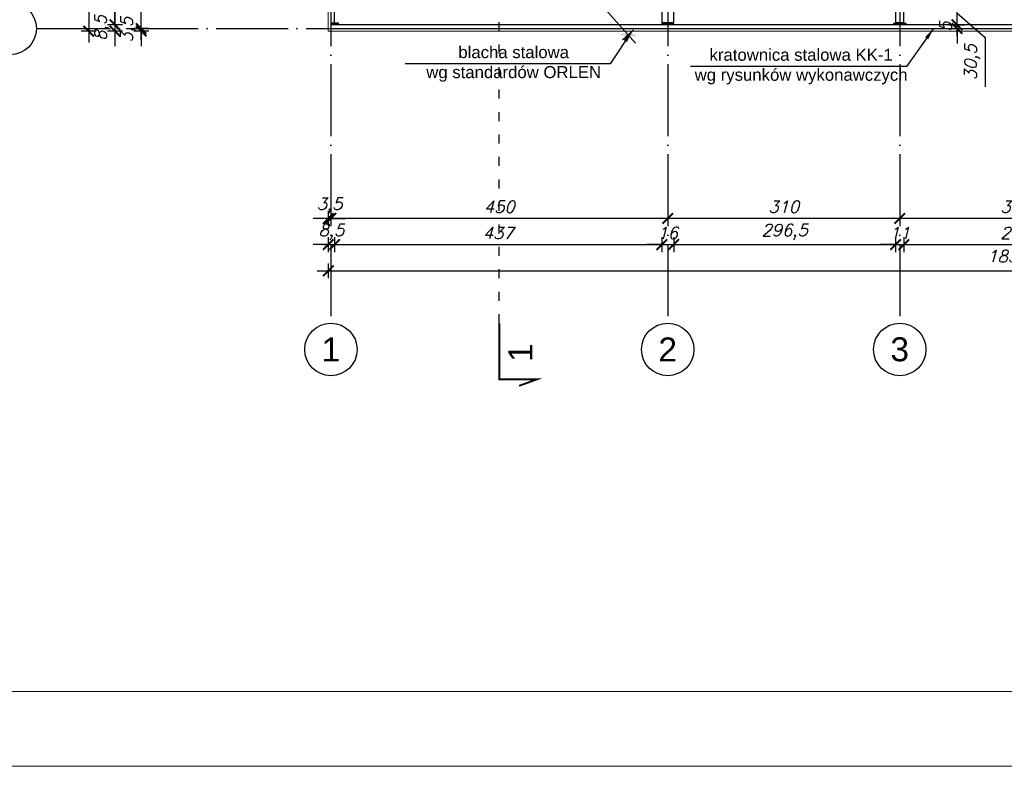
# Model space of a CAD drawing. Header units: millimetres. Extents: x 1814 to 94182, y 11562 to 49454.
# Tile 46 of 143: x 13490 to 14806, y 16813 to 17810. Entities that reach past the tile are written whole.
import ezdxf

# ---------------------------------------------------------------- set-up
doc = ezdxf.new("R2010")
doc.units = ezdxf.units.MM
doc.linetypes.add('ACAD_ISO03W100', pattern=[30, 12, -18])
doc.linetypes.add('ACAD_ISO04W100', pattern=[30, 24, -3, 0, -3])
for name, color, linetype in [('AS_Belki', 145, 'Continuous'), ('AS_Blachy', 30, 'Continuous'), ('odnośnik', 140, 'Continuous'), ('opis', 50, 'Continuous'), ('osie', 40, 'ACAD_ISO04W100')]:
    doc.layers.add(name, color=color, linetype=linetype)
doc.layers.add('pomoc', color=210, linetype='Continuous', lineweight=9, plot=False)
for name, color, linetype, lineweight in [('profil zimnogięty', 60, 'Continuous', 15), ('ramka', 84, 'Continuous', 15), ('wymiar', 135, 'Continuous', 9)]:
    doc.layers.add(name, color=color, linetype=linetype, lineweight=lineweight)
doc.styles.add('Opisowy', font='arial.ttf')
doc.styles.get("Standard").update_dxf_attribs({"font": 'arial.ttf'})
doc.styles.add('WYMIARY', font='simplex.shx', dxfattribs={"oblique": 15})
doc.dimstyles.new('1-100', dxfattribs={"dimscale": 100, "dimtxt": 0.16, "dimasz": 0.2, "dimexe": 0.1, "dimexo": 0.1, "dimgap": 0.075, "dimtad": 1, "dimrnd": 0.01, "dimzin": 9, "dimtxsty": 'WYMIARY', "dimblk": 'ARCHTICK', "dimcen": 0.2, "dimdle": 0.15, "dimadec": 1, "dimazin": 1, "dimtfac": 1, "dimtix": 1, "dimtmove": 2, "dimatfit": 3, "dimldrblk": 'ARCHTICK', "dimfxl": 0, "dimarcsym": 0})
doc.dimstyles.new('skala 1-100', dxfattribs={"dimtxt": 16, "dimasz": 1, "dimexe": 1.25, "dimexo": 0.625, "dimgap": 5, "dimtad": 1, "dimdec": 1, "dimrnd": 0.1, "dimdsep": 46, "dimtxsty": 'Standard', "dimblk": 'strzałka', "dimcen": -5, "dimse1": 1, "dimse2": 1, "dimazin": 0, "dimtfac": 1, "dimtdec": 1, "dimtix": 1, "dimtmove": 1, "dimatfit": 3, "dimfxl": 0, "dimtolj": 1, "dimarcsym": 0})

# ---------------------------------------------------------------- blocks, each defined once
blk = doc.blocks.new('strzałka')
for p, q in [((0, 9), (0, -9)), ((-9, 0), (9, 0))]:
    blk.add_line(p, q)
at = {"const_width": 1}
blk.add_lwpolyline([(-4.243, -4.243), (4.243, 4.243)], dxfattribs=at)
blk = doc.blocks.new('_ARCHTICK')
at = {"color": 0, "linetype": 'ByBlock', "lineweight": -2}
blk.add_solid([(0.398, 0.309), (0.309, 0.398), (-0.309, -0.398), (-0.398, -0.309)], dxfattribs=at)
blk = doc.blocks.new('*D1927')
at = {"layer": 'Defpoints', "color": 0}
for p in [(14666.3, 17794.6), (14976.3, 17794.6), (14666.3, 17544.6)]:
    blk.add_point(p, dxfattribs=at)
at = {"layer": 'wymiar', "color": 0, "lineweight": -2}
for p, q in [((14666.3, 17554.6), (14666.3, 17534.6)), ((14976.3, 17554.6), (14976.3, 17534.6)), ((14991.3, 17544.6), (14651.3, 17544.6))]:
    blk.add_line(p, q, dxfattribs=at)
at = {"layer": 'wymiar', "color": 0, "lineweight": -2, "xscale": 20, "yscale": 20, "zscale": 20, "rotation": 180}
blk.add_blockref('_ARCHTICK', (14666.3, 17544.6), dxfattribs=at)
at = {"layer": 'wymiar', "color": 0, "lineweight": -2, "xscale": 20, "yscale": 20, "zscale": 20}
blk.add_blockref('_ARCHTICK', (14976.3, 17544.6), dxfattribs=at)
at = {"layer": 'wymiar', "color": 0, "insert": (14821.3, 17560.1), "char_height": 16, "attachment_point": 5, "style": 'WYMIARY'}
blk.add_mtext('310', dxfattribs=at)
blk = doc.blocks.new('*D1928')
at = {"layer": 'Defpoints', "color": 0}
for p in [(14356.3, 17794.6), (14666.3, 17794.6), (14356.3, 17544.6)]:
    blk.add_point(p, dxfattribs=at)
at = {"layer": 'wymiar', "color": 0, "lineweight": -2}
for p, q in [((14356.3, 17554.6), (14356.3, 17534.6)), ((14666.3, 17554.6), (14666.3, 17534.6)), ((14681.3, 17544.6), (14341.3, 17544.6))]:
    blk.add_line(p, q, dxfattribs=at)
at = {"layer": 'wymiar', "color": 0, "lineweight": -2, "xscale": 20, "yscale": 20, "zscale": 20, "rotation": 180}
blk.add_blockref('_ARCHTICK', (14356.3, 17544.6), dxfattribs=at)
at = {"layer": 'wymiar', "color": 0, "lineweight": -2, "xscale": 20, "yscale": 20, "zscale": 20}
blk.add_blockref('_ARCHTICK', (14666.3, 17544.6), dxfattribs=at)
at = {"layer": 'wymiar', "color": 0, "insert": (14511.3, 17560.1), "char_height": 16, "attachment_point": 5, "style": 'WYMIARY'}
blk.add_mtext('310', dxfattribs=at)
blk = doc.blocks.new('*D1929')
at = {"layer": 'Defpoints', "color": 0}
for p in [(13906.3, 17794.6), (14356.3, 17794.6), (13906.3, 17544.6)]:
    blk.add_point(p, dxfattribs=at)
at = {"layer": 'wymiar', "color": 0, "lineweight": -2}
for p, q in [((13906.3, 17554.6), (13906.3, 17534.6)), ((14356.3, 17554.6), (14356.3, 17534.6)), ((14371.3, 17544.6), (13891.3, 17544.6))]:
    blk.add_line(p, q, dxfattribs=at)
at = {"layer": 'wymiar', "color": 0, "lineweight": -2, "xscale": 20, "yscale": 20, "zscale": 20, "rotation": 180}
blk.add_blockref('_ARCHTICK', (13906.3, 17544.6), dxfattribs=at)
at = {"layer": 'wymiar', "color": 0, "lineweight": -2, "xscale": 20, "yscale": 20, "zscale": 20}
blk.add_blockref('_ARCHTICK', (14356.3, 17544.6), dxfattribs=at)
at = {"layer": 'wymiar', "color": 0, "insert": (14131.3, 17560.1), "char_height": 16, "attachment_point": 5, "style": 'WYMIARY'}
blk.add_mtext('450', dxfattribs=at)
blk = doc.blocks.new('*D1930')
at = {"layer": 'Defpoints', "color": 0}
for p in [(13902.8, 17794.6), (13906.3, 17794.6), (13902.8, 17544.6)]:
    blk.add_point(p, dxfattribs=at)
at = {"layer": 'wymiar', "color": 0, "lineweight": -2}
for p, q in [((13902.8, 17554.6), (13902.8, 17534.6)), ((13906.3, 17554.6), (13906.3, 17534.6)), ((13902.8, 17544.6), (13882.8, 17544.6)), ((13906.3, 17544.6), (13902.8, 17544.6)), ((13906.3, 17544.6), (13926.3, 17544.6))]:
    blk.add_line(p, q, dxfattribs=at)
at = {"layer": 'wymiar', "color": 0, "lineweight": -2, "xscale": 20, "yscale": 20, "zscale": 20}
blk.add_blockref('_ARCHTICK', (13902.8, 17544.6), dxfattribs=at)
at = {"layer": 'wymiar', "color": 0, "lineweight": -2, "xscale": 20, "yscale": 20, "zscale": 20, "rotation": 180}
blk.add_blockref('_ARCHTICK', (13906.3, 17544.6), dxfattribs=at)
at = {"layer": 'wymiar', "color": 0, "insert": (13904.5, 17561.6), "char_height": 16, "attachment_point": 5, "style": 'WYMIARY'}
blk.add_mtext('3,5', dxfattribs=at)
blk = doc.blocks.new('*D1931')
at = {"layer": 'Defpoints', "color": 0}
for p in [(13652.8, 17798.1), (13902.8, 17798.1), (13902.8, 17794.6)]:
    blk.add_point(p, dxfattribs=at)
at = {"layer": 'wymiar', "color": 0, "lineweight": -2}
for p, q in [((13652.8, 17798.1), (13652.8, 17818.1)), ((13662.8, 17798.1), (13642.8, 17798.1)), ((13662.8, 17794.6), (13642.8, 17794.6)), ((13652.8, 17794.6), (13652.8, 17798.1)), ((13652.8, 17794.6), (13652.8, 17774.6))]:
    blk.add_line(p, q, dxfattribs=at)
at = {"layer": 'wymiar', "color": 0, "lineweight": -2, "xscale": 20, "yscale": 20, "zscale": 20}
for p, rotation in [((13652.8, 17798.1), 270), ((13652.8, 17794.6), 90)]:
    blk.add_blockref('_ARCHTICK', p, dxfattribs=dict(at, rotation=rotation))
at = {"layer": 'wymiar', "color": 0, "insert": (13635.8, 17796.4), "char_height": 16, "attachment_point": 5, "rotation": 90, "style": 'WYMIARY'}
blk.add_mtext('3,5', dxfattribs=at)
blk = doc.blocks.new('*D1932')
at = {"layer": 'Defpoints', "color": 0}
for p in [(13652.8, 18298.1), (13902.8, 18298.1), (13902.8, 17798.1)]:
    blk.add_point(p, dxfattribs=at)
at = {"layer": 'wymiar', "color": 0, "lineweight": -2}
for p, q in [((13652.8, 17783.1), (13652.8, 18313.1)), ((13662.8, 18298.1), (13642.8, 18298.1)), ((13662.8, 17798.1), (13642.8, 17798.1))]:
    blk.add_line(p, q, dxfattribs=at)
at = {"layer": 'wymiar', "color": 0, "lineweight": -2, "xscale": 20, "yscale": 20, "zscale": 20}
for p, rotation in [((13652.8, 18298.1), 90), ((13652.8, 17798.1), 270)]:
    blk.add_blockref('_ARCHTICK', p, dxfattribs=dict(at, rotation=rotation))
at = {"layer": 'wymiar', "color": 0, "insert": (13637.3, 18048.1), "char_height": 16, "attachment_point": 5, "rotation": 90, "style": 'WYMIARY'}
blk.add_mtext('500', dxfattribs=at)
blk = doc.blocks.new('*D1938')
at = {"layer": 'Defpoints', "color": 0}
for p in [(13913.6, 18290.6), (13617.8, 17803.1), (13906.3, 17803.1)]:
    blk.add_point(p, dxfattribs=at)
at = {"layer": 'wymiar', "color": 0, "lineweight": -2}
for p, q in [((13617.8, 18305.6), (13617.8, 17788.1)), ((13627.8, 18290.6), (13607.8, 18290.6)), ((13627.8, 17803.1), (13607.8, 17803.1))]:
    blk.add_line(p, q, dxfattribs=at)
at = {"layer": 'wymiar', "color": 0, "lineweight": -2, "xscale": 20, "yscale": 20, "zscale": 20}
for p, rotation in [((13617.8, 18290.6), 90), ((13617.8, 17803.1), 270)]:
    blk.add_blockref('_ARCHTICK', p, dxfattribs=dict(at, rotation=rotation))
at = {"layer": 'wymiar', "color": 0, "insert": (13600.8, 18046.9), "char_height": 16, "attachment_point": 5, "rotation": 90, "style": 'WYMIARY'}
blk.add_mtext('487,5', dxfattribs=at)
blk = doc.blocks.new('*D1939')
at = {"layer": 'Defpoints', "color": 0}
for p in [(13906.3, 17803.1), (13617.8, 17794.6), (13902.8, 17794.6)]:
    blk.add_point(p, dxfattribs=at)
at = {"layer": 'wymiar', "color": 0, "lineweight": -2}
for p, q in [((13617.8, 17803.1), (13617.8, 17823.1)), ((13627.8, 17803.1), (13607.8, 17803.1)), ((13617.8, 17803.1), (13617.8, 17794.6)), ((13627.8, 17794.6), (13607.8, 17794.6)), ((13617.8, 17794.6), (13617.8, 17774.6))]:
    blk.add_line(p, q, dxfattribs=at)
at = {"layer": 'wymiar', "color": 0, "lineweight": -2, "xscale": 20, "yscale": 20, "zscale": 20}
for p, rotation in [((13617.8, 17803.1), 270), ((13617.8, 17794.6), 90)]:
    blk.add_blockref('_ARCHTICK', p, dxfattribs=dict(at, rotation=rotation))
at = {"layer": 'wymiar', "color": 0, "insert": (13600.8, 17798.9), "char_height": 16, "attachment_point": 5, "rotation": 90, "style": 'WYMIARY'}
blk.add_mtext('8,5', dxfattribs=at)
blk = doc.blocks.new('*D1940')
at = {"layer": 'Defpoints', "color": 0}
for p in [(13911.3, 17805.1), (13902.8, 17794.6), (13911.3, 17509.6)]:
    blk.add_point(p, dxfattribs=at)
at = {"layer": 'wymiar', "color": 0, "lineweight": -2}
for p, q in [((13902.8, 17519.6), (13902.8, 17499.6)), ((13911.3, 17519.6), (13911.3, 17499.6)), ((13902.8, 17509.6), (13882.8, 17509.6)), ((13902.8, 17509.6), (13911.3, 17509.6)), ((13911.3, 17509.6), (13931.3, 17509.6))]:
    blk.add_line(p, q, dxfattribs=at)
at = {"layer": 'wymiar', "color": 0, "lineweight": -2, "xscale": 20, "yscale": 20, "zscale": 20}
blk.add_blockref('_ARCHTICK', (13902.8, 17509.6), dxfattribs=at)
at = {"layer": 'wymiar', "color": 0, "lineweight": -2, "xscale": 20, "yscale": 20, "zscale": 20, "rotation": 180}
blk.add_blockref('_ARCHTICK', (13911.3, 17509.6), dxfattribs=at)
at = {"layer": 'wymiar', "color": 0, "insert": (13907, 17526.6), "char_height": 16, "attachment_point": 5, "style": 'WYMIARY'}
blk.add_mtext('8,5', dxfattribs=at)
blk = doc.blocks.new('*D1941')
at = {"layer": 'Defpoints', "color": 0}
for p in [(13911.3, 17805.1), (14348.3, 17806.1), (14348.3, 17509.6)]:
    blk.add_point(p, dxfattribs=at)
at = {"layer": 'wymiar', "color": 0, "lineweight": -2}
for p, q in [((13911.3, 17519.6), (13911.3, 17499.6)), ((14348.3, 17519.6), (14348.3, 17499.6)), ((13896.3, 17509.6), (14363.3, 17509.6))]:
    blk.add_line(p, q, dxfattribs=at)
at = {"layer": 'wymiar', "color": 0, "lineweight": -2, "xscale": 20, "yscale": 20, "zscale": 20, "rotation": 180}
blk.add_blockref('_ARCHTICK', (13911.3, 17509.6), dxfattribs=at)
at = {"layer": 'wymiar', "color": 0, "lineweight": -2, "xscale": 20, "yscale": 20, "zscale": 20}
blk.add_blockref('_ARCHTICK', (14348.3, 17509.6), dxfattribs=at)
at = {"layer": 'wymiar', "color": 0, "insert": (14129.8, 17525.1), "char_height": 16, "attachment_point": 5, "style": 'WYMIARY'}
blk.add_mtext('437', dxfattribs=at)
blk = doc.blocks.new('*D1942')
at = {"layer": 'Defpoints', "color": 0}
for p in [(14348.3, 17806.1), (14364.3, 17806.1), (14364.3, 17509.6)]:
    blk.add_point(p, dxfattribs=at)
at = {"layer": 'wymiar', "color": 0, "lineweight": -2}
for p, q in [((14348.3, 17519.6), (14348.3, 17499.6)), ((14364.3, 17519.6), (14364.3, 17499.6)), ((14348.3, 17509.6), (14328.3, 17509.6)), ((14348.3, 17509.6), (14364.3, 17509.6)), ((14364.3, 17509.6), (14384.3, 17509.6))]:
    blk.add_line(p, q, dxfattribs=at)
at = {"layer": 'wymiar', "color": 0, "lineweight": -2, "xscale": 20, "yscale": 20, "zscale": 20}
blk.add_blockref('_ARCHTICK', (14348.3, 17509.6), dxfattribs=at)
at = {"layer": 'wymiar', "color": 0, "lineweight": -2, "xscale": 20, "yscale": 20, "zscale": 20, "rotation": 180}
blk.add_blockref('_ARCHTICK', (14364.3, 17509.6), dxfattribs=at)
at = {"layer": 'wymiar', "color": 0, "insert": (14356.3, 17525.1), "char_height": 16, "attachment_point": 5, "style": 'WYMIARY'}
blk.add_mtext('16', dxfattribs=at)
blk = doc.blocks.new('*D1943')
at = {"layer": 'Defpoints', "color": 0}
for p in [(14364.3, 17806.1), (14660.8, 17806.1), (14660.8, 17509.6)]:
    blk.add_point(p, dxfattribs=at)
at = {"layer": 'wymiar', "color": 0, "lineweight": -2}
for p, q in [((14364.3, 17519.6), (14364.3, 17499.6)), ((14660.8, 17519.6), (14660.8, 17499.6)), ((14349.3, 17509.6), (14675.8, 17509.6))]:
    blk.add_line(p, q, dxfattribs=at)
at = {"layer": 'wymiar', "color": 0, "lineweight": -2, "xscale": 20, "yscale": 20, "zscale": 20, "rotation": 180}
blk.add_blockref('_ARCHTICK', (14364.3, 17509.6), dxfattribs=at)
at = {"layer": 'wymiar', "color": 0, "lineweight": -2, "xscale": 20, "yscale": 20, "zscale": 20}
blk.add_blockref('_ARCHTICK', (14660.8, 17509.6), dxfattribs=at)
at = {"layer": 'wymiar', "color": 0, "insert": (14512.5, 17526.6), "char_height": 16, "attachment_point": 5, "style": 'WYMIARY'}
blk.add_mtext('296,5', dxfattribs=at)
blk = doc.blocks.new('*D1944')
at = {"layer": 'Defpoints', "color": 0}
for p in [(14660.8, 17806.1), (14671.8, 17806.1), (14671.8, 17509.6)]:
    blk.add_point(p, dxfattribs=at)
at = {"layer": 'wymiar', "color": 0, "lineweight": -2}
for p, q in [((14660.8, 17519.6), (14660.8, 17499.6)), ((14671.8, 17519.6), (14671.8, 17499.6)), ((14660.8, 17509.6), (14640.8, 17509.6)), ((14660.8, 17509.6), (14671.8, 17509.6)), ((14671.8, 17509.6), (14691.8, 17509.6))]:
    blk.add_line(p, q, dxfattribs=at)
at = {"layer": 'wymiar', "color": 0, "lineweight": -2, "xscale": 20, "yscale": 20, "zscale": 20}
blk.add_blockref('_ARCHTICK', (14660.8, 17509.6), dxfattribs=at)
at = {"layer": 'wymiar', "color": 0, "lineweight": -2, "xscale": 20, "yscale": 20, "zscale": 20, "rotation": 180}
blk.add_blockref('_ARCHTICK', (14671.8, 17509.6), dxfattribs=at)
at = {"layer": 'wymiar', "color": 0, "insert": (14666.3, 17525.1), "char_height": 16, "attachment_point": 5, "style": 'WYMIARY'}
blk.add_mtext('11', dxfattribs=at)
blk = doc.blocks.new('*D1945')
at = {"layer": 'Defpoints', "color": 0}
for p in [(14671.8, 17806.1), (14970.8, 17806.1), (14970.8, 17509.6)]:
    blk.add_point(p, dxfattribs=at)
at = {"layer": 'wymiar', "color": 0, "lineweight": -2}
for p, q in [((14671.8, 17519.6), (14671.8, 17499.6)), ((14970.8, 17519.6), (14970.8, 17499.6)), ((14656.8, 17509.6), (14985.8, 17509.6))]:
    blk.add_line(p, q, dxfattribs=at)
at = {"layer": 'wymiar', "color": 0, "lineweight": -2, "xscale": 20, "yscale": 20, "zscale": 20, "rotation": 180}
blk.add_blockref('_ARCHTICK', (14671.8, 17509.6), dxfattribs=at)
at = {"layer": 'wymiar', "color": 0, "lineweight": -2, "xscale": 20, "yscale": 20, "zscale": 20}
blk.add_blockref('_ARCHTICK', (14970.8, 17509.6), dxfattribs=at)
at = {"layer": 'wymiar', "color": 0, "insert": (14821.3, 17525.1), "char_height": 16, "attachment_point": 5, "style": 'WYMIARY'}
blk.add_mtext('299', dxfattribs=at)
blk = doc.blocks.new('*D1967')
at = {"layer": 'Defpoints', "color": 0}
for p in [(13902.8, 18801.6), (13582.8, 17794.6), (13902.8, 17794.6)]:
    blk.add_point(p, dxfattribs=at)
at = {"layer": 'wymiar', "color": 0, "lineweight": -2}
for p, q in [((13582.8, 18816.6), (13582.8, 17779.6)), ((13592.8, 18801.6), (13572.8, 18801.6)), ((13592.8, 17794.6), (13572.8, 17794.6))]:
    blk.add_line(p, q, dxfattribs=at)
at = {"layer": 'wymiar', "color": 0, "lineweight": -2, "xscale": 20, "yscale": 20, "zscale": 20}
for p, rotation in [((13582.8, 18801.6), 90), ((13582.8, 17794.6), 270)]:
    blk.add_blockref('_ARCHTICK', p, dxfattribs=dict(at, rotation=rotation))
at = {"layer": 'wymiar', "color": 0, "insert": (13567.3, 18298.1), "char_height": 16, "attachment_point": 5, "rotation": 90, "style": 'WYMIARY'}
blk.add_mtext('1007', dxfattribs=at)
blk = doc.blocks.new('*D1968')
at = {"layer": 'Defpoints', "color": 0}
for p in [(13902.8, 17794.6), (15739.2, 17794.6), (15739.2, 17474.6)]:
    blk.add_point(p, dxfattribs=at)
at = {"layer": 'wymiar', "color": 0, "lineweight": -2}
for p, q in [((13902.8, 17484.6), (13902.8, 17464.6)), ((15739.2, 17484.6), (15739.2, 17464.6)), ((13887.8, 17474.6), (15754.2, 17474.6))]:
    blk.add_line(p, q, dxfattribs=at)
at = {"layer": 'wymiar', "color": 0, "lineweight": -2, "xscale": 20, "yscale": 20, "zscale": 20, "rotation": 180}
blk.add_blockref('_ARCHTICK', (13902.8, 17474.6), dxfattribs=at)
at = {"layer": 'wymiar', "color": 0, "lineweight": -2, "xscale": 20, "yscale": 20, "zscale": 20}
blk.add_blockref('_ARCHTICK', (15739.2, 17474.6), dxfattribs=at)
at = {"layer": 'wymiar', "color": 0, "insert": (14821, 17491.6), "char_height": 16, "attachment_point": 5, "style": 'WYMIARY'}
blk.add_mtext('1836,4', dxfattribs=at)
blk = doc.blocks.new('*D2048')
at = {"layer": 'Defpoints', "color": 0}
for p in [(14674.8, 17803.1), (14742.9, 17803.1), (14666.3, 17798.1)]:
    blk.add_point(p, dxfattribs=at)
at = {"layer": 'wymiar', "color": 0, "lineweight": -2}
for p, q in [((14742.9, 17803.1), (14742.9, 17823.1)), ((14732.9, 17803.1), (14752.9, 17803.1)), ((14742.9, 17798.1), (14742.9, 17803.1)), ((14732.9, 17798.1), (14752.9, 17798.1)), ((14742.9, 17798.1), (14742.9, 17778.1))]:
    blk.add_line(p, q, dxfattribs=at)
at = {"layer": 'wymiar', "color": 0, "lineweight": -2, "xscale": 20, "yscale": 20, "zscale": 20}
for p, rotation in [((14742.9, 17803.1), 270), ((14742.9, 17798.1), 90)]:
    blk.add_blockref('_ARCHTICK', p, dxfattribs=dict(at, rotation=rotation))
at = {"layer": 'wymiar', "color": 0, "insert": (14727.4, 17800.6), "char_height": 16, "attachment_point": 5, "rotation": 90, "style": 'WYMIARY'}
blk.add_mtext('5', dxfattribs=at)
blk = doc.blocks.new('*D2049')
at = {"layer": 'Defpoints', "color": 0}
for p in [(14671.8, 17833.6), (14742.9, 17833.6), (14674.8, 17803.1)]:
    blk.add_point(p, dxfattribs=at)
at = {"layer": 'wymiar', "color": 0, "lineweight": -2}
for p, q in [((14742.9, 17788.1), (14742.9, 17848.6)), ((14732.9, 17833.6), (14752.9, 17833.6)), ((14742.9, 17818.4), (14780.4, 17786)), ((14732.9, 17803.1), (14752.9, 17803.1)), ((14780.4, 17786), (14780.4, 17720.3))]:
    blk.add_line(p, q, dxfattribs=at)
at = {"layer": 'wymiar', "color": 0, "lineweight": -2, "xscale": 20, "yscale": 20, "zscale": 20}
for p, rotation in [((14742.9, 17833.6), 90), ((14742.9, 17803.1), 270)]:
    blk.add_blockref('_ARCHTICK', p, dxfattribs=dict(at, rotation=rotation))
at = {"layer": 'wymiar', "color": 0, "insert": (14763.4, 17753.1), "char_height": 16, "attachment_point": 5, "rotation": 90, "style": 'WYMIARY'}
blk.add_mtext('30,5', dxfattribs=at)
blk = doc.blocks.new('*D3244')
at = {"layer": 'Defpoints', "color": 0}
for p in [(13933.6, 18285.1), (14343.3, 17825.2), (14303.4, 17789.7)]:
    blk.add_point(p, dxfattribs=at)
at = {"layer": 'wymiar', "color": 0, "lineweight": -2}
for p, q in [((13883.7, 18260.7), (14313.4, 17778.5)), ((13901.2, 18256.2), (13886.2, 18242.9)), ((14310.8, 17796.3), (14295.9, 17783))]:
    blk.add_line(p, q, dxfattribs=at)
at = {"layer": 'wymiar', "color": 0, "lineweight": -2, "xscale": 20, "yscale": 20, "zscale": 20}
for p, rotation in [((13893.7, 18249.5), 131.6977253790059), ((14303.4, 17789.7), 311.6977253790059)]:
    blk.add_blockref('_ARCHTICK', p, dxfattribs=dict(at, rotation=rotation))
at = {"layer": 'wymiar', "color": 0, "insert": (14111.2, 18030.9), "char_height": 16, "attachment_point": 5, "rotation": 311.6977, "style": 'WYMIARY'}
blk.add_mtext('615,9', dxfattribs=at)

msp = doc.modelspace()

# ---------------------------------------------------------------- linework, layer by layer
at = {"layer": 'AS_Belki', "linetype": 'Continuous', "ltscale": 0.25}
for p, q in [((13906.286, 18290.122), (13906.286, 17805.122)), ((13911.286, 17805.122), (13911.286, 18290.122)), ((14660.786, 18287.622), (14660.786, 17806.122)), ((14671.786, 17806.122), (14671.786, 18287.622)), ((14348.286, 18081.625), (14348.286, 17806.122)), ((14364.286, 17806.122), (14364.286, 18081.625)), ((13906.286, 17803.122), (13906.286, 17798.122)), ((14348.287, 17803.122), (13916.286, 17803.122)), ((14348.286, 17806.122), (14364.286, 17806.122)), ((14657.787, 17803.122), (14364.287, 17803.122)), ((14660.786, 17806.122), (14671.786, 17806.122)), ((14967.785, 17803.122), (14674.787, 17803.122)), ((13906.286, 17798.122), (14975.286, 17798.122))]:
    msp.add_line(p, q, dxfattribs=at)
at = {"layer": 'AS_Blachy', "linetype": 'Continuous', "ltscale": 0.25}
for p, q in [((13916.286, 17805.122), (13906.286, 17805.122)), ((13906.286, 17805.122), (13906.286, 17804.122)), ((13916.286, 17804.122), (13906.286, 17804.122)), ((13906.286, 17804.122), (13906.286, 17803.122)), ((13916.286, 17803.122), (13906.286, 17803.122)), ((13916.286, 17804.122), (13916.286, 17805.122)), ((13916.286, 17803.122), (13916.286, 17804.122)), ((14348.515, 17804.622), (14348.287, 17804.622)), ((14348.287, 17804.622), (14348.287, 17803.122)), ((14348.515, 17803.122), (14348.287, 17803.122)), ((14349.165, 17804.622), (14348.515, 17804.622)), ((14349.165, 17803.122), (14348.515, 17803.122)), ((14350.138, 17804.622), (14349.165, 17804.622)), ((14350.138, 17803.122), (14349.165, 17803.122)), ((14351.287, 17804.622), (14350.138, 17804.622)), ((14351.286, 17803.122), (14350.138, 17803.122)), ((14361.287, 17804.622), (14351.287, 17804.622)), ((14351.287, 17804.622), (14351.287, 17803.122)), ((14361.286, 17803.122), (14351.287, 17803.122)), ((14362.435, 17804.622), (14361.287, 17804.622)), ((14361.287, 17804.622), (14361.287, 17803.122)), ((14362.435, 17803.122), (14361.287, 17803.122)), ((14363.408, 17804.622), (14362.435, 17804.622)), ((14363.408, 17803.122), (14362.435, 17803.122)), ((14364.058, 17804.622), (14363.408, 17804.622)), ((14364.058, 17803.122), (14363.408, 17803.122)), ((14364.287, 17804.622), (14364.058, 17804.622)), ((14364.287, 17803.122), (14364.058, 17803.122)), ((14364.287, 17803.122), (14364.287, 17804.622)), ((14658.015, 17804.622), (14657.787, 17804.622)), ((14657.787, 17804.622), (14657.787, 17803.122)), ((14658.015, 17803.122), (14657.787, 17803.122)), ((14658.665, 17804.622), (14658.015, 17804.622)), ((14658.665, 17803.122), (14658.015, 17803.122)), ((14659.638, 17804.622), (14658.665, 17804.622)), ((14659.638, 17803.122), (14658.665, 17803.122)), ((14660.787, 17804.622), (14659.638, 17804.622)), ((14660.533, 17803.122), (14659.638, 17803.122)), ((14660.787, 17803.122), (14660.533, 17803.122)), ((14671.787, 17804.622), (14660.787, 17804.622)), ((14660.787, 17804.622), (14660.787, 17803.122)), ((14671.787, 17803.122), (14660.787, 17803.122)), ((14672.935, 17804.622), (14671.787, 17804.622)), ((14671.787, 17804.622), (14671.787, 17803.122)), ((14672.039, 17803.122), (14671.787, 17803.122)), ((14672.935, 17803.122), (14672.039, 17803.122)), ((14673.908, 17804.622), (14672.935, 17804.622)), ((14673.908, 17803.122), (14672.935, 17803.122)), ((14674.558, 17804.622), (14673.908, 17804.622)), ((14674.558, 17803.122), (14673.908, 17803.122)), ((14674.787, 17804.622), (14674.558, 17804.622)), ((14674.787, 17803.122), (14674.558, 17803.122)), ((14674.787, 17803.122), (14674.787, 17804.622))]:
    msp.add_line(p, q, dxfattribs=at)
at = {"layer": 'odnośnik', "linetype": 'ACAD_ISO03W100'}
msp.add_line((14131.286, 17404.622), (14131.286, 19191.622), dxfattribs=at)
at = {"layer": 'odnośnik', "const_width": 2.5}
msp.add_lwpolyline([(14131.286, 17404.622), (14131.286, 17329.622), (14181.286, 17329.622), (14157.793, 17321.071)], dxfattribs=at)
at = {"layer": 'odnośnik'}
for centre in [(13477.786, 17798.122), (13906.286, 17369.622), (14356.286, 17369.622), (14666.286, 17369.622)]:
    msp.add_circle(centre, 35, dxfattribs=at)
at = {"layer": 'osie', "ltscale": 4}
for p, q in [((13906.286, 19191.622), (13906.286, 17404.622)), ((14356.286, 19191.622), (14356.286, 17404.622)), ((14666.286, 19191.622), (14666.286, 17404.622)), ((13512.786, 17798.122), (16129.786, 17798.122))]:
    msp.add_line(p, q, dxfattribs=at)
at = {"layer": 'pomoc'}
msp.add_lwpolyline([(13146.286, 19783.122), (17346.286, 19783.122), (17346.286, 16813.122), (13146.286, 16813.122)], close=True, dxfattribs=at)
at = {"layer": 'profil zimnogięty'}
for points in [[(13902.786, 18801.622), (15739.786, 18801.622), (15739.786, 17794.622), (13902.786, 17794.622)], [(13906.286, 18798.122), (15736.286, 18798.122), (15736.286, 17798.122), (13906.286, 17798.122)]]:
    msp.add_lwpolyline(points, close=True, dxfattribs=at)
at = {"layer": 'ramka', "linetype": 'Continuous'}
msp.add_line((17246.286, 16913.122), (13146.286, 16913.122), dxfattribs=at)

# ---------------------------------------------------------------- texts
at = {"layer": 'opis', "attachment_point": 5, "style": 'Opisowy'}
for s, width, gutter_width, heights, insert, char_height in [('blacha stalowa\\Pwg standardów ORLEN', 290.25612, 40, [69.3], (14150.476, 17750.792), 16), ('kratownica stalowa KK-1\\Pwg rysunków wykonawczych', 290.25612, 40, [69.3], (14534.538, 17747.292), 16), ('1', 69.04878, 80, [35.062], (13906.278, 17369.628), 32), ('2', 69.04878, 80, [35.062], (14356.278, 17369.628), 32), ('3', 69.04878, 80, [35.062], (14666.278, 17369.616), 32)]:
    msp.add_mtext_dynamic_manual_height_columns(s, width=width, gutter_width=gutter_width, heights=heights, dxfattribs=dict(at, insert=insert, char_height=char_height))
at = {"layer": 'opis', "insert": (14159.562, 17365.282), "char_height": 32, "attachment_point": 5, "rotation": 90, "style": 'Opisowy'}
msp.add_mtext_dynamic_manual_height_columns('1', width=69.04878, gutter_width=80, heights=[35.062], dxfattribs=at)

# ---------------------------------------------------------------- dimensions: what is measured, and where the dimension line sits
at = {"layer": 'wymiar'}
for base, p1, p2, angle, picture, middle in [((13582.786, 17794.622), (13902.786, 18801.622), (13902.786, 17794.622), 90, '*D1967', (13567.286, 18298.122)), ((13652.786, 18298.122), (13902.786, 17798.122), (13902.786, 18298.122), 90, '*D1932', (13637.286, 18048.122)), ((13617.786, 17803.122), (13913.586, 18290.622), (13906.286, 17803.122), 90, '*D1938', (13600.762, 18046.872)), ((13617.786, 17794.622), (13906.286, 17803.122), (13902.786, 17794.622), 90, '*D1939', (13600.762, 17798.872)), ((13652.786, 17798.122), (13902.786, 17794.622), (13902.786, 17798.122), 90, '*D1931', (13635.762, 17796.372)), ((14742.851, 17803.122), (14666.286, 17798.122), (14674.787, 17803.122), 270, '*D2048', (14727.351, 17800.622))]:
    dim = msp.add_linear_dim(base=base, p1=p1, p2=p2, angle=angle, dimstyle='1-100', override={"dimtfill": 1}, dxfattribs=at)
    dim.commit()
    dim.dimension.update_dxf_attribs({"geometry": picture, "text_midpoint": middle})
dim = msp.add_aligned_dim(p1=(13933.584, 18285.082), p2=(14343.278, 17825.214), distance=-53.435, dimstyle='1-100', dxfattribs=at)
dim.commit()
dim.dimension.update_dxf_attribs({"geometry": '*D3244', "text_midpoint": (14111.244, 18030.928)})
dim = msp.add_linear_dim(base=(14742.851, 17833.622), p1=(14674.787, 17803.122), p2=(14671.786, 17833.622), angle=270, dimstyle='1-100', override={"dimtmove": 1, "dimtfill": 1}, dxfattribs=at)
dim.commit()
dim.dimension.update_dxf_attribs({"geometry": '*D2049', "text_midpoint": (14780.439, 17778.47), "dimtype": 160})
for base, p1, p2, picture, middle in [((13911.286, 17509.622), (13902.786, 17794.622), (13911.286, 17805.122), '*D1940', (13907.036, 17526.646)), ((14348.286, 17509.622), (13911.286, 17805.122), (14348.286, 17806.122), '*D1941', (14129.786, 17525.122)), ((14364.286, 17509.622), (14348.286, 17806.122), (14364.286, 17806.122), '*D1942', (14356.286, 17525.122)), ((14660.786, 17509.622), (14364.286, 17806.122), (14660.786, 17806.122), '*D1943', (14512.536, 17526.646)), ((14671.786, 17509.622), (14660.786, 17806.122), (14671.786, 17806.122), '*D1944', (14666.286, 17525.122)), ((14970.786, 17509.622), (14671.786, 17806.122), (14970.786, 17806.122), '*D1945', (14821.286, 17525.122)), ((13902.786, 17544.622), (13906.286, 17794.622), (13902.786, 17794.622), '*D1930', (13904.536, 17561.646)), ((15739.183, 17474.622), (13902.786, 17794.622), (15739.183, 17794.622), '*D1968', (14820.984, 17491.646)), ((13906.286, 17544.622), (14356.286, 17794.622), (13906.286, 17794.622), '*D1929', (14131.286, 17560.122)), ((14356.286, 17544.622), (14666.286, 17794.622), (14356.286, 17794.622), '*D1928', (14511.286, 17560.122)), ((14666.286, 17544.622), (14976.286, 17794.622), (14666.286, 17794.622), '*D1927', (14821.286, 17560.122))]:
    dim = msp.add_linear_dim(base=base, p1=p1, p2=p2, dimstyle='1-100', override={"dimtfill": 1}, dxfattribs=at)
    dim.commit()
    dim.dimension.update_dxf_attribs({"geometry": picture, "text_midpoint": middle})

# ---------------------------------------------------------------- leaders
at = {"layer": 'odnośnik', "ltscale": 0.5}
for points in [[(14308.463, 17794.622), (14279.259, 17750.792), (14005.348, 17750.792)], [(14711.471, 17798.122), (14675.267, 17747.292), (14386.516, 17747.292)]]:
    msp.add_leader(points, dimstyle='skala 1-100', override={"dimasz": 16, "dimtad": 0}, dxfattribs=at)

doc.saveas('drawing.dxf')
